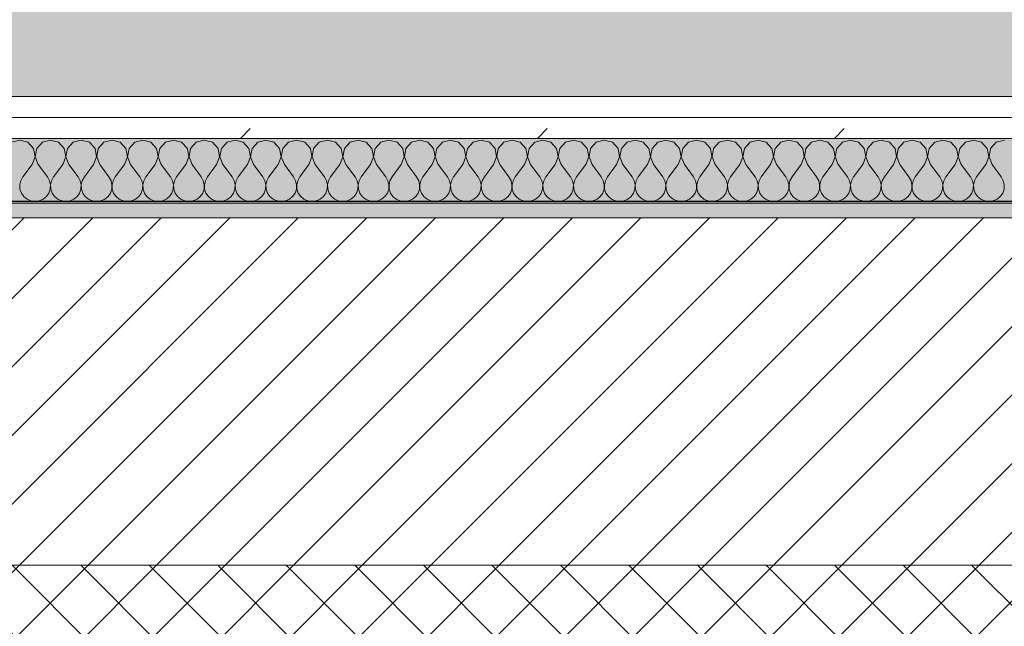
# Model space of a CAD drawing. Header units: millimetres. Extents: x -40968 to 13979, y -19284 to 4746.
# Tile 218 of 256: x -5152 to -4543, y -1457 to -1081. Entities that reach past the tile are written whole.
import ezdxf

# ---------------------------------------------------------------- set-up
doc = ezdxf.new("R2010")
doc.units = ezdxf.units.MM
doc.header["$MEASUREMENT"] = 0
doc.linetypes.add('Wipeout_Contour', pattern=[1000, 0, -1000])
for name, color, linetype in [('12_FAÇ_Façana', 7, 'Continuous'), ('Nuevo_08_E_Envans secs', 7, 'Continuous'), ('Nuevo_14_PAV_Soft Light Grey 0554', 7, 'Continuous')]:
    doc.layers.add(name, color=color, linetype=linetype)
for name, color, linetype, lineweight, true_color in [('12_FAÇ_Façana_Pluma_Nº__174', 7, 'Continuous', 13, 0xe4ad2c), ('12_FAÇ_Façana_Pluma_Nº__176', 7, 'Continuous', 15, 0x93a0c6), ('Nuevo_08_E_Envans secs_Pluma_Nº__102', 7, 'Continuous', 5, 0xcccccc), ('Nuevo_08_E_Envans secs_Pluma_Nº__177', 7, 'Continuous', 15, 0xf7e046), ('Nuevo_14_PAV_Soft Light Grey 0554_Pluma_Nº__245', 7, 'Continuous', 13, 0xe8e8e8)]:
    doc.layers.add(name, color=color, linetype=linetype, lineweight=lineweight, true_color=true_color)
for name, color, linetype, lineweight in [('12_FAÇ_Façana_Pluma_Nº__2', 8, 'Continuous', 5), ('12_FAÇ_Façana_Pluma_Nº__7', 7, 'Continuous', 5), ('Nuevo_08_E_Envans secs_Pluma_Nº__1', 7, 'Continuous', 5)]:
    doc.layers.add(name, color=color, linetype=linetype, lineweight=lineweight)
pattern_1 = [(45, (0, 0), (-183.848, 183.848), [195, -65]), (45, (7e-14, 183.85), (-183.848, 183.848), [195, -65])]

# ---------------------------------------------------------------- blocks, each defined once
blk = doc.blocks.new('Forjado_1_1', base_point=(-23046.79, -1194.06))
at = {"layer": 'Nuevo_14_PAV_Soft Light Grey 0554_Pluma_Nº__245', "linetype": 'Continuous', "lineweight": 0, "true_color": 0xe8e8e8}
h = blk.add_hatch(color=254, dxfattribs=at)
h.paths.add_polyline_path([(-23046.79, -1194.06), (-1631.11, -1193.63), (-1631.11, -6938.97), (-1556.11, -6938.97), (-1556.11, -7503.98), (-1616.26, -7503.98), (-1616.05, -11935.98), (-1564.89, -11935.98), (-1564.89, -12491.98), (-2024.11, -12491.98), (-2024.11, -12338.98), (-6997.39, -12338.98), (-6997.39, -12391.98), (-3637.68, -12391.98), (-3638.94, -13690.72), (-3644.87, -17130.96), (428.17, -17130.98), (428.89, -16788.98), (778.89, -16788.98), (778.35, -17142.97), (2622.91, -17145.82), (2623.01, -17079.79), (3389.91, -17080.98), (3389.61, -17276.98), (5489.84, -17280.21), (5489.84, -17141.49), (5763.89, -17141.49), (5763.89, -16738.98), (6378.89, -16738.98), (6378.89, -12488.98), (5778.89, -12488.98), (5779.74, -11938.87), (6782.11, -11938.85), (6782.11, -9207.42), (6082.11, -9207.42), (6016.11, -7504.98), (6016.11, -9073.42), (2073.42, -9073.42), (2073.42, -5267.32), (5998.89, -5267.32), (5998.89, -1708.98), (5884.89, -967.98), (7332.11, -967.98), (7332.11, 1999.55), (-28277.4, 1999.55), (-23028.39, 1969.01)])
h.paths.add_polyline_path([(492.89, -5267.32), (1951.42, -5267.32), (1951.42, -9073.42), (492.89, -9073.42)], flags=0)
at = {"layer": 'Nuevo_14_PAV_Soft Light Grey 0554_Pluma_Nº__245', "color": 254, "linetype": 'Continuous', "lineweight": 13, "true_color": 0xe8e8e8, "flags": 128}
blk.add_lwpolyline([(428.17, -17130.98), (-3644.87, -17130.96), (-3638.94, -13690.72), (-3637.68, -12391.98), (-6997.39, -12391.98), (-6997.39, -12338.98), (-2024.11, -12338.98), (-2024.11, -12491.98), (-1564.89, -12491.98), (-1564.89, -11935.98), (-1616.05, -11935.98), (-1616.26, -7503.98), (-1556.11, -7503.98), (-1556.11, -6938.97), (-1631.11, -6938.97), (-1631.11, -1193.63), (-23046.79, -1194.06)], dxfattribs=at)
blk = doc.blocks.new('Muro_7_1', base_point=(-5726, -1193.98))
at = {"layer": '12_FAÇ_Façana_Pluma_Nº__174', "linetype": 'Continuous', "lineweight": 13, "true_color": 0xe4ad2c}
h = blk.add_hatch(dxfattribs=at)
h.set_pattern_fill('SATE_Aislamiento_0001', color=42, style=0, pattern_type=2)
h.set_pattern_definition([(45, (0, 0), (-21.2132, 21.2132), []), (135, (0, 0), (21.2132, 21.2132), [])])
h.paths.add_polyline_path([(-5726, -1598.98), (-3383.43, -1598.98), (-3383.43, -1418.98), (-5726, -1418.98)])
at = {"layer": '12_FAÇ_Façana_Pluma_Nº__176', "linetype": 'Continuous', "lineweight": 0, "true_color": 0x495063}
blk.add_hatch(color=251, dxfattribs=at).paths.add_polyline_path([(-3383.43, -1193.98), (-5726, -1193.98), (-5726, -1203.98), (-3383.43, -1203.98)])
at = {"layer": '12_FAÇ_Façana_Pluma_Nº__2', "linetype": 'Continuous', "lineweight": 5}
h = blk.add_hatch(dxfattribs=at)
h.set_pattern_fill('Ceramic_0001', color=8, style=0, pattern_type=2)
h.set_pattern_definition([(45, (0, 0), (-21.2132, 21.2132), [])])
h.paths.add_polyline_path([(-5726, -1418.98), (-3383.43, -1418.98), (-3383.43, -1203.98), (-5726, -1203.98)])
at = {"layer": '12_FAÇ_Façana_Pluma_Nº__7', "color": 7, "linetype": 'Continuous', "lineweight": 5}
for p, q in [((-3383.43, -1203.98), (-5726, -1203.98)), ((-5726, -1418.98), (-3383.43, -1418.98))]:
    blk.add_line(p, q, dxfattribs=at)
at = {"layer": '12_FAÇ_Façana_Pluma_Nº__7', "color": 7, "linetype": 'Continuous', "lineweight": 5, "flags": 128}
blk.add_lwpolyline([(-3383.43, -1193.98), (-5726, -1193.98)], dxfattribs=at)
blk = doc.blocks.new('*X501')
at = {"layer": 'Nuevo_08_E_Envans secs_Pluma_Nº__102', "color": 254, "linetype": 'Continuous', "lineweight": 5, "true_color": 0xcccccc}
for p, q in [((-5152.38, -1155.93), (-5157.39, -1157.35)), ((-5147.37, -1157.35), (-5152.38, -1155.93)), ((-5143.86, -1161.19), (-5147.37, -1157.35)), ((-5138.34, -1157.35), (-5141.85, -1161.19)), ((-5133.33, -1155.93), (-5138.34, -1157.35)), ((-5128.33, -1157.35), (-5133.33, -1155.93)), ((-5124.81, -1161.19), (-5128.33, -1157.35)), ((-5119.29, -1157.35), (-5122.8, -1161.19)), ((-5114.29, -1155.93), (-5119.29, -1157.35)), ((-5109.28, -1157.35), (-5114.29, -1155.93)), ((-5105.77, -1161.19), (-5109.28, -1157.35)), ((-5100.25, -1157.35), (-5103.76, -1161.19)), ((-5095.24, -1155.93), (-5100.25, -1157.35)), ((-5090.23, -1157.35), (-5095.24, -1155.93)), ((-5086.72, -1161.19), (-5090.23, -1157.35)), ((-5081.2, -1157.35), (-5084.71, -1161.19)), ((-5076.19, -1155.93), (-5081.2, -1157.35)), ((-5071.18, -1157.35), (-5076.19, -1155.93)), ((-5067.67, -1161.19), (-5071.18, -1157.35)), ((-5062.15, -1157.35), (-5065.66, -1161.19)), ((-5057.14, -1155.93), (-5062.15, -1157.35)), ((-5052.14, -1157.35), (-5057.14, -1155.93)), ((-5048.62, -1161.19), (-5052.14, -1157.35)), ((-5043.1, -1157.35), (-5046.61, -1161.19)), ((-5038.1, -1155.93), (-5043.1, -1157.35)), ((-5033.09, -1157.35), (-5038.1, -1155.93)), ((-5029.58, -1161.19), (-5033.09, -1157.35)), ((-5024.05, -1157.35), (-5027.57, -1161.19)), ((-5019.05, -1155.93), (-5024.05, -1157.35)), ((-5014.04, -1157.35), (-5019.05, -1155.93)), ((-5010.53, -1161.19), (-5014.04, -1157.35)), ((-5005.01, -1157.35), (-5008.52, -1161.19)), ((-5000, -1155.93), (-5005.01, -1157.35)), ((-4994.99, -1157.35), (-5000, -1155.93)), ((-4991.48, -1161.19), (-4994.99, -1157.35)), ((-4985.96, -1157.35), (-4989.47, -1161.19)), ((-4980.95, -1155.93), (-4985.96, -1157.35)), ((-4975.95, -1157.35), (-4980.95, -1155.93)), ((-4972.43, -1161.19), (-4975.95, -1157.35)), ((-4966.91, -1157.35), (-4970.42, -1161.19)), ((-4961.9, -1155.93), (-4966.91, -1157.35)), ((-4956.9, -1157.35), (-4961.9, -1155.93)), ((-4953.39, -1161.19), (-4956.9, -1157.35)), ((-4947.86, -1157.35), (-4951.38, -1161.19)), ((-4942.86, -1155.93), (-4947.86, -1157.35)), ((-4937.85, -1157.35), (-4942.86, -1155.93)), ((-4934.34, -1161.19), (-4937.85, -1157.35)), ((-4928.82, -1157.35), (-4932.33, -1161.19)), ((-4923.81, -1155.93), (-4928.82, -1157.35)), ((-4918.8, -1157.35), (-4923.81, -1155.93)), ((-4915.29, -1161.19), (-4918.8, -1157.35)), ((-4909.77, -1157.35), (-4913.28, -1161.19)), ((-4904.76, -1155.93), (-4909.77, -1157.35)), ((-4899.75, -1157.35), (-4904.76, -1155.93)), ((-4896.24, -1161.19), (-4899.75, -1157.35)), ((-4890.72, -1157.35), (-4894.23, -1161.19)), ((-4885.71, -1155.93), (-4890.72, -1157.35)), ((-4880.71, -1157.35), (-4885.71, -1155.93)), ((-4877.2, -1161.19), (-4880.71, -1157.35)), ((-4871.67, -1157.35), (-4875.19, -1161.19)), ((-4866.67, -1155.93), (-4871.67, -1157.35)), ((-4861.66, -1157.35), (-4866.67, -1155.93)), ((-4858.15, -1161.19), (-4861.66, -1157.35)), ((-4852.63, -1157.35), (-4856.14, -1161.19)), ((-4847.62, -1155.93), (-4852.63, -1157.35)), ((-4842.61, -1157.35), (-4847.62, -1155.93)), ((-4839.1, -1161.19), (-4842.61, -1157.35)), ((-4833.58, -1157.35), (-4837.09, -1161.19)), ((-4828.57, -1155.93), (-4833.58, -1157.35)), ((-4823.56, -1157.35), (-4828.57, -1155.93)), ((-4820.05, -1161.19), (-4823.56, -1157.35)), ((-4814.53, -1157.35), (-4818.04, -1161.19)), ((-4809.52, -1155.93), (-4814.53, -1157.35)), ((-4804.52, -1157.35), (-4809.52, -1155.93)), ((-4801.01, -1161.19), (-4804.52, -1157.35)), ((-4795.48, -1157.35), (-4798.99, -1161.19)), ((-4790.48, -1155.93), (-4795.48, -1157.35)), ((-4785.47, -1157.35), (-4790.48, -1155.93)), ((-4781.96, -1161.19), (-4785.47, -1157.35)), ((-4776.44, -1157.35), (-4779.95, -1161.19)), ((-4771.43, -1155.93), (-4776.44, -1157.35)), ((-4766.42, -1157.35), (-4771.43, -1155.93)), ((-4762.91, -1161.19), (-4766.42, -1157.35)), ((-4757.39, -1157.35), (-4760.9, -1161.19)), ((-4752.38, -1155.93), (-4757.39, -1157.35)), ((-4747.37, -1157.35), (-4752.38, -1155.93)), ((-4743.86, -1161.19), (-4747.37, -1157.35)), ((-4738.34, -1157.35), (-4741.85, -1161.19)), ((-4733.33, -1155.93), (-4738.34, -1157.35)), ((-4728.33, -1157.35), (-4733.33, -1155.93)), ((-4724.81, -1161.19), (-4728.33, -1157.35)), ((-4719.29, -1157.35), (-4722.8, -1161.19)), ((-4714.29, -1155.93), (-4719.29, -1157.35)), ((-4709.28, -1157.35), (-4714.29, -1155.93)), ((-4705.77, -1161.19), (-4709.28, -1157.35)), ((-4700.25, -1157.35), (-4703.76, -1161.19)), ((-4695.24, -1155.93), (-4700.25, -1157.35)), ((-4690.23, -1157.35), (-4695.24, -1155.93)), ((-4686.72, -1161.19), (-4690.23, -1157.35)), ((-4681.2, -1157.35), (-4684.71, -1161.19)), ((-4676.19, -1155.93), (-4681.2, -1157.35)), ((-4671.18, -1157.35), (-4676.19, -1155.93)), ((-4667.67, -1161.19), (-4671.18, -1157.35)), ((-4662.15, -1157.35), (-4665.66, -1161.19)), ((-4657.14, -1155.93), (-4662.15, -1157.35)), ((-4652.14, -1157.35), (-4657.14, -1155.93)), ((-4648.62, -1161.19), (-4652.14, -1157.35)), ((-4643.1, -1157.35), (-4646.61, -1161.19)), ((-4638.1, -1155.93), (-4643.1, -1157.35)), ((-4633.09, -1157.35), (-4638.1, -1155.93)), ((-4629.58, -1161.19), (-4633.09, -1157.35)), ((-4624.05, -1157.35), (-4627.57, -1161.19)), ((-4619.05, -1155.93), (-4624.05, -1157.35)), ((-4614.04, -1157.35), (-4619.05, -1155.93)), ((-4610.53, -1161.19), (-4614.04, -1157.35)), ((-4605.01, -1157.35), (-4608.52, -1161.19)), ((-4600, -1155.93), (-4605.01, -1157.35)), ((-4594.99, -1157.35), (-4600, -1155.93)), ((-4591.48, -1161.19), (-4594.99, -1157.35)), ((-4585.96, -1157.35), (-4589.47, -1161.19)), ((-4580.95, -1155.93), (-4585.96, -1157.35)), ((-4575.95, -1157.35), (-4580.95, -1155.93)), ((-4572.43, -1161.19), (-4575.95, -1157.35)), ((-4566.91, -1157.35), (-4570.42, -1161.19)), ((-4561.9, -1155.93), (-4566.91, -1157.35)), ((-4556.9, -1157.35), (-4561.9, -1155.93)), ((-4553.39, -1161.19), (-4556.9, -1157.35)), ((-4547.86, -1157.35), (-4551.38, -1161.19)), ((-4542.86, -1155.93), (-4547.86, -1157.35)), ((-5142.9, -1166.31), (-5143.86, -1161.19)), ((-5141.85, -1161.19), (-5142.82, -1166.31)), ((-5123.85, -1166.31), (-5124.81, -1161.19)), ((-5122.8, -1161.19), (-5123.77, -1166.31)), ((-5104.8, -1166.31), (-5105.77, -1161.19)), ((-5103.76, -1161.19), (-5104.72, -1166.31)), ((-5085.75, -1166.31), (-5086.72, -1161.19)), ((-5084.71, -1161.19), (-5085.68, -1166.31)), ((-5066.71, -1166.31), (-5067.67, -1161.19)), ((-5065.66, -1161.19), (-5066.63, -1166.31)), ((-5047.66, -1166.31), (-5048.62, -1161.19)), ((-5046.61, -1161.19), (-5047.58, -1166.31)), ((-5028.61, -1166.31), (-5029.58, -1161.19)), ((-5027.57, -1161.19), (-5028.53, -1166.31)), ((-5009.56, -1166.31), (-5010.53, -1161.19)), ((-5008.52, -1161.19), (-5009.49, -1166.31)), ((-4990.51, -1166.31), (-4991.48, -1161.19)), ((-4989.47, -1161.19), (-4990.44, -1166.31)), ((-4971.47, -1166.31), (-4972.43, -1161.19)), ((-4970.42, -1161.19), (-4971.39, -1166.31)), ((-4952.42, -1166.31), (-4953.39, -1161.19)), ((-4951.38, -1161.19), (-4952.34, -1166.31)), ((-4933.37, -1166.31), (-4934.34, -1161.19)), ((-4932.33, -1161.19), (-4933.29, -1166.31)), ((-4914.32, -1166.31), (-4915.29, -1161.19)), ((-4913.28, -1161.19), (-4914.25, -1166.31)), ((-4895.28, -1166.31), (-4896.24, -1161.19)), ((-4894.23, -1161.19), (-4895.2, -1166.31)), ((-4876.23, -1166.31), (-4877.2, -1161.19)), ((-4875.19, -1161.19), (-4876.15, -1166.31)), ((-4857.18, -1166.31), (-4858.15, -1161.19)), ((-4856.14, -1161.19), (-4857.1, -1166.31)), ((-4838.13, -1166.31), (-4839.1, -1161.19)), ((-4837.09, -1161.19), (-4838.06, -1166.31)), ((-4819.09, -1166.31), (-4820.05, -1161.19)), ((-4818.04, -1161.19), (-4819.01, -1166.31)), ((-4800.04, -1166.31), (-4801.01, -1161.19)), ((-4798.99, -1161.19), (-4799.96, -1166.31)), ((-4780.99, -1166.31), (-4781.96, -1161.19)), ((-4779.95, -1161.19), (-4780.91, -1166.31)), ((-4761.94, -1166.31), (-4762.91, -1161.19)), ((-4760.9, -1161.19), (-4761.87, -1166.31)), ((-4742.9, -1166.31), (-4743.86, -1161.19)), ((-4741.85, -1161.19), (-4742.82, -1166.31)), ((-4723.85, -1166.31), (-4724.81, -1161.19)), ((-4722.8, -1161.19), (-4723.77, -1166.31)), ((-4704.8, -1166.31), (-4705.77, -1161.19)), ((-4703.76, -1161.19), (-4704.72, -1166.31)), ((-4685.75, -1166.31), (-4686.72, -1161.19)), ((-4684.71, -1161.19), (-4685.68, -1166.31)), ((-4666.71, -1166.31), (-4667.67, -1161.19)), ((-4665.66, -1161.19), (-4666.63, -1166.31)), ((-4647.66, -1166.31), (-4648.62, -1161.19)), ((-4646.61, -1161.19), (-4647.58, -1166.31)), ((-4628.61, -1166.31), (-4629.58, -1161.19)), ((-4627.57, -1161.19), (-4628.53, -1166.31)), ((-4609.56, -1166.31), (-4610.53, -1161.19)), ((-4608.52, -1161.19), (-4609.49, -1166.31)), ((-4590.51, -1166.31), (-4591.48, -1161.19)), ((-4589.47, -1161.19), (-4590.44, -1166.31)), ((-4571.47, -1166.31), (-4572.43, -1161.19)), ((-4570.42, -1161.19), (-4571.39, -1166.31)), ((-4552.42, -1166.31), (-4553.39, -1161.19)), ((-4551.38, -1161.19), (-4552.34, -1166.31)), ((-5144.76, -1171.17), (-5142.9, -1166.31)), ((-5142.82, -1166.31), (-5140.95, -1171.17)), ((-5125.71, -1171.17), (-5123.85, -1166.31)), ((-5123.77, -1166.31), (-5121.9, -1171.17)), ((-5106.67, -1171.17), (-5104.8, -1166.31)), ((-5104.72, -1166.31), (-5102.86, -1171.17)), ((-5087.62, -1171.17), (-5085.75, -1166.31)), ((-5085.68, -1166.31), (-5083.81, -1171.17)), ((-5068.57, -1171.17), (-5066.71, -1166.31)), ((-5066.63, -1166.31), (-5064.76, -1171.17)), ((-5049.52, -1171.17), (-5047.66, -1166.31)), ((-5047.58, -1166.31), (-5045.71, -1171.17)), ((-5030.48, -1171.17), (-5028.61, -1166.31)), ((-5028.53, -1166.31), (-5026.67, -1171.17)), ((-5011.43, -1171.17), (-5009.56, -1166.31)), ((-5009.49, -1166.31), (-5007.62, -1171.17)), ((-4992.38, -1171.17), (-4990.51, -1166.31)), ((-4990.44, -1166.31), (-4988.57, -1171.17)), ((-4973.33, -1171.17), (-4971.47, -1166.31)), ((-4971.39, -1166.31), (-4969.52, -1171.17)), ((-4954.29, -1171.17), (-4952.42, -1166.31)), ((-4952.34, -1166.31), (-4950.48, -1171.17)), ((-4935.24, -1171.17), (-4933.37, -1166.31)), ((-4933.29, -1166.31), (-4931.43, -1171.17)), ((-4916.19, -1171.17), (-4914.32, -1166.31)), ((-4914.25, -1166.31), (-4912.38, -1171.17)), ((-4897.14, -1171.17), (-4895.28, -1166.31)), ((-4895.2, -1166.31), (-4893.33, -1171.17)), ((-4878.1, -1171.17), (-4876.23, -1166.31)), ((-4876.15, -1166.31), (-4874.29, -1171.17)), ((-4859.05, -1171.17), (-4857.18, -1166.31)), ((-4857.1, -1166.31), (-4855.24, -1171.17)), ((-4840, -1171.17), (-4838.13, -1166.31)), ((-4838.06, -1166.31), (-4836.19, -1171.17)), ((-4820.95, -1171.17), (-4819.09, -1166.31)), ((-4819.01, -1166.31), (-4817.14, -1171.17)), ((-4801.9, -1171.17), (-4800.04, -1166.31)), ((-4799.96, -1166.31), (-4798.1, -1171.17)), ((-4782.86, -1171.17), (-4780.99, -1166.31)), ((-4780.91, -1166.31), (-4779.05, -1171.17)), ((-4763.81, -1171.17), (-4761.94, -1166.31)), ((-4761.87, -1166.31), (-4760, -1171.17)), ((-4744.76, -1171.17), (-4742.9, -1166.31)), ((-4742.82, -1166.31), (-4740.95, -1171.17)), ((-4725.71, -1171.17), (-4723.85, -1166.31)), ((-4723.77, -1166.31), (-4721.9, -1171.17)), ((-4706.67, -1171.17), (-4704.8, -1166.31)), ((-4704.72, -1166.31), (-4702.86, -1171.17)), ((-4687.62, -1171.17), (-4685.75, -1166.31)), ((-4685.68, -1166.31), (-4683.81, -1171.17)), ((-4668.57, -1171.17), (-4666.71, -1166.31)), ((-4666.63, -1166.31), (-4664.76, -1171.17)), ((-4649.52, -1171.17), (-4647.66, -1166.31)), ((-4647.58, -1166.31), (-4645.71, -1171.17)), ((-4630.48, -1171.17), (-4628.61, -1166.31)), ((-4628.53, -1166.31), (-4626.67, -1171.17)), ((-4611.43, -1171.17), (-4609.56, -1166.31)), ((-4609.49, -1166.31), (-4607.62, -1171.17)), ((-4592.38, -1171.17), (-4590.51, -1166.31)), ((-4590.44, -1166.31), (-4588.57, -1171.17)), ((-4573.33, -1171.17), (-4571.47, -1166.31)), ((-4571.39, -1166.31), (-4569.52, -1171.17)), ((-4554.29, -1171.17), (-4552.42, -1166.31)), ((-4552.34, -1166.31), (-4550.48, -1171.17)), ((-5144.76, -1171.17), (-5150.48, -1178.79)), ((-5140.95, -1171.17), (-5135.24, -1178.79)), ((-5125.71, -1171.17), (-5131.43, -1178.79)), ((-5121.9, -1171.17), (-5116.19, -1178.79)), ((-5106.67, -1171.17), (-5112.38, -1178.79)), ((-5102.86, -1171.17), (-5097.14, -1178.79)), ((-5087.62, -1171.17), (-5093.33, -1178.79)), ((-5083.81, -1171.17), (-5078.1, -1178.79)), ((-5068.57, -1171.17), (-5074.29, -1178.79)), ((-5064.76, -1171.17), (-5059.05, -1178.79)), ((-5049.52, -1171.17), (-5055.24, -1178.79)), ((-5045.71, -1171.17), (-5040, -1178.79)), ((-5030.48, -1171.17), (-5036.19, -1178.79)), ((-5026.67, -1171.17), (-5020.95, -1178.79)), ((-5011.43, -1171.17), (-5017.14, -1178.79)), ((-5007.62, -1171.17), (-5001.9, -1178.79)), ((-4992.38, -1171.17), (-4998.1, -1178.79)), ((-4988.57, -1171.17), (-4982.86, -1178.79)), ((-4973.33, -1171.17), (-4979.05, -1178.79)), ((-4969.52, -1171.17), (-4963.81, -1178.79)), ((-4954.29, -1171.17), (-4960, -1178.79)), ((-4950.48, -1171.17), (-4944.76, -1178.79)), ((-4935.24, -1171.17), (-4940.95, -1178.79)), ((-4931.43, -1171.17), (-4925.71, -1178.79)), ((-4916.19, -1171.17), (-4921.9, -1178.79)), ((-4912.38, -1171.17), (-4906.67, -1178.79)), ((-4897.14, -1171.17), (-4902.86, -1178.79)), ((-4893.33, -1171.17), (-4887.62, -1178.79)), ((-4878.1, -1171.17), (-4883.81, -1178.79)), ((-4874.29, -1171.17), (-4868.57, -1178.79)), ((-4859.05, -1171.17), (-4864.76, -1178.79)), ((-4855.24, -1171.17), (-4849.52, -1178.79)), ((-4840, -1171.17), (-4845.71, -1178.79)), ((-4836.19, -1171.17), (-4830.48, -1178.79)), ((-4820.95, -1171.17), (-4826.67, -1178.79)), ((-4817.14, -1171.17), (-4811.43, -1178.79)), ((-4801.9, -1171.17), (-4807.62, -1178.79)), ((-4798.1, -1171.17), (-4792.38, -1178.79)), ((-4782.86, -1171.17), (-4788.57, -1178.79)), ((-4779.05, -1171.17), (-4773.33, -1178.79)), ((-4763.81, -1171.17), (-4769.52, -1178.79)), ((-4760, -1171.17), (-4754.29, -1178.79)), ((-4744.76, -1171.17), (-4750.48, -1178.79)), ((-4740.95, -1171.17), (-4735.24, -1178.79)), ((-4725.71, -1171.17), (-4731.43, -1178.79)), ((-4721.9, -1171.17), (-4716.19, -1178.79)), ((-4706.67, -1171.17), (-4712.38, -1178.79)), ((-4702.86, -1171.17), (-4697.14, -1178.79)), ((-4687.62, -1171.17), (-4693.33, -1178.79)), ((-4683.81, -1171.17), (-4678.1, -1178.79)), ((-4668.57, -1171.17), (-4674.29, -1178.79)), ((-4664.76, -1171.17), (-4659.05, -1178.79)), ((-4649.52, -1171.17), (-4655.24, -1178.79)), ((-4645.71, -1171.17), (-4640, -1178.79)), ((-4630.48, -1171.17), (-4636.19, -1178.79)), ((-4626.67, -1171.17), (-4620.95, -1178.79)), ((-4611.43, -1171.17), (-4617.14, -1178.79)), ((-4607.62, -1171.17), (-4601.9, -1178.79)), ((-4592.38, -1171.17), (-4598.1, -1178.79)), ((-4588.57, -1171.17), (-4582.86, -1178.79)), ((-4573.33, -1171.17), (-4579.05, -1178.79)), ((-4569.52, -1171.17), (-4563.81, -1178.79)), ((-4554.29, -1171.17), (-4560, -1178.79)), ((-4550.48, -1171.17), (-4544.76, -1178.79)), ((-5151.75, -1181.08), (-5152.34, -1183.64)), ((-5150.48, -1178.79), (-5151.75, -1181.08)), ((-5133.97, -1181.08), (-5135.24, -1178.79)), ((-5133.37, -1183.64), (-5133.97, -1181.08)), ((-5132.7, -1181.08), (-5133.29, -1183.64)), ((-5131.43, -1178.79), (-5132.7, -1181.08)), ((-5114.92, -1181.08), (-5116.19, -1178.79)), ((-5114.32, -1183.64), (-5114.92, -1181.08)), ((-5113.65, -1181.08), (-5114.25, -1183.64)), ((-5112.38, -1178.79), (-5113.65, -1181.08)), ((-5095.87, -1181.08), (-5097.14, -1178.79)), ((-5095.28, -1183.64), (-5095.87, -1181.08)), ((-5094.6, -1181.08), (-5095.2, -1183.64)), ((-5093.33, -1178.79), (-5094.6, -1181.08)), ((-5076.82, -1181.08), (-5078.1, -1178.79)), ((-5076.23, -1183.64), (-5076.82, -1181.08)), ((-5075.56, -1181.08), (-5076.15, -1183.64)), ((-5074.29, -1178.79), (-5075.56, -1181.08)), ((-5057.78, -1181.08), (-5059.05, -1178.79)), ((-5057.18, -1183.64), (-5057.78, -1181.08)), ((-5056.51, -1181.08), (-5057.1, -1183.64)), ((-5055.24, -1178.79), (-5056.51, -1181.08)), ((-5038.73, -1181.08), (-5040, -1178.79)), ((-5038.13, -1183.64), (-5038.73, -1181.08)), ((-5037.46, -1181.08), (-5038.06, -1183.64)), ((-5036.19, -1178.79), (-5037.46, -1181.08)), ((-5019.68, -1181.08), (-5020.95, -1178.79)), ((-5019.09, -1183.64), (-5019.68, -1181.08)), ((-5018.41, -1181.08), (-5019.01, -1183.64)), ((-5017.14, -1178.79), (-5018.41, -1181.08)), ((-5000.63, -1181.08), (-5001.9, -1178.79)), ((-5000.04, -1183.64), (-5000.63, -1181.08)), ((-4999.37, -1181.08), (-4999.96, -1183.64)), ((-4998.1, -1178.79), (-4999.37, -1181.08)), ((-4981.59, -1181.08), (-4982.86, -1178.79)), ((-4980.99, -1183.64), (-4981.59, -1181.08)), ((-4980.32, -1181.08), (-4980.91, -1183.64)), ((-4979.05, -1178.79), (-4980.32, -1181.08)), ((-4962.54, -1181.08), (-4963.81, -1178.79)), ((-4961.94, -1183.64), (-4962.54, -1181.08)), ((-4961.27, -1181.08), (-4961.87, -1183.64)), ((-4960, -1178.79), (-4961.27, -1181.08)), ((-4943.49, -1181.08), (-4944.76, -1178.79)), ((-4942.9, -1183.64), (-4943.49, -1181.08)), ((-4942.22, -1181.08), (-4942.82, -1183.64)), ((-4940.95, -1178.79), (-4942.22, -1181.08)), ((-4924.44, -1181.08), (-4925.71, -1178.79)), ((-4923.85, -1183.64), (-4924.44, -1181.08)), ((-4923.18, -1181.08), (-4923.77, -1183.64)), ((-4921.9, -1178.79), (-4923.18, -1181.08)), ((-4905.4, -1181.08), (-4906.67, -1178.79)), ((-4904.8, -1183.64), (-4905.4, -1181.08)), ((-4904.13, -1181.08), (-4904.72, -1183.64)), ((-4902.86, -1178.79), (-4904.13, -1181.08)), ((-4886.35, -1181.08), (-4887.62, -1178.79)), ((-4885.75, -1183.64), (-4886.35, -1181.08)), ((-4885.08, -1181.08), (-4885.68, -1183.64)), ((-4883.81, -1178.79), (-4885.08, -1181.08)), ((-4867.3, -1181.08), (-4868.57, -1178.79)), ((-4866.71, -1183.64), (-4867.3, -1181.08)), ((-4866.03, -1181.08), (-4866.63, -1183.64)), ((-4864.76, -1178.79), (-4866.03, -1181.08)), ((-4848.25, -1181.08), (-4849.52, -1178.79)), ((-4847.66, -1183.64), (-4848.25, -1181.08)), ((-4846.99, -1181.08), (-4847.58, -1183.64)), ((-4845.71, -1178.79), (-4846.99, -1181.08)), ((-4829.2, -1181.08), (-4830.48, -1178.79)), ((-4828.61, -1183.64), (-4829.2, -1181.08)), ((-4827.94, -1181.08), (-4828.53, -1183.64)), ((-4826.67, -1178.79), (-4827.94, -1181.08)), ((-4810.16, -1181.08), (-4811.43, -1178.79)), ((-4809.56, -1183.64), (-4810.16, -1181.08)), ((-4808.89, -1181.08), (-4809.49, -1183.64)), ((-4807.62, -1178.79), (-4808.89, -1181.08)), ((-4791.11, -1181.08), (-4792.38, -1178.79)), ((-4790.51, -1183.64), (-4791.11, -1181.08)), ((-4789.84, -1181.08), (-4790.44, -1183.64)), ((-4788.57, -1178.79), (-4789.84, -1181.08)), ((-4772.06, -1181.08), (-4773.33, -1178.79)), ((-4771.47, -1183.64), (-4772.06, -1181.08)), ((-4770.8, -1181.08), (-4771.39, -1183.64)), ((-4769.52, -1178.79), (-4770.8, -1181.08)), ((-4753.01, -1181.08), (-4754.29, -1178.79)), ((-4752.42, -1183.64), (-4753.01, -1181.08)), ((-4751.75, -1181.08), (-4752.34, -1183.64)), ((-4750.48, -1178.79), (-4751.75, -1181.08)), ((-4733.97, -1181.08), (-4735.24, -1178.79)), ((-4733.37, -1183.64), (-4733.97, -1181.08)), ((-4732.7, -1181.08), (-4733.29, -1183.64)), ((-4731.43, -1178.79), (-4732.7, -1181.08)), ((-4714.92, -1181.08), (-4716.19, -1178.79)), ((-4714.32, -1183.64), (-4714.92, -1181.08)), ((-4713.65, -1181.08), (-4714.25, -1183.64)), ((-4712.38, -1178.79), (-4713.65, -1181.08)), ((-4695.87, -1181.08), (-4697.14, -1178.79)), ((-4695.28, -1183.64), (-4695.87, -1181.08)), ((-4694.6, -1181.08), (-4695.2, -1183.64)), ((-4693.33, -1178.79), (-4694.6, -1181.08)), ((-4676.82, -1181.08), (-4678.1, -1178.79)), ((-4676.23, -1183.64), (-4676.82, -1181.08)), ((-4675.56, -1181.08), (-4676.15, -1183.64)), ((-4674.29, -1178.79), (-4675.56, -1181.08)), ((-4657.78, -1181.08), (-4659.05, -1178.79)), ((-4657.18, -1183.64), (-4657.78, -1181.08)), ((-4656.51, -1181.08), (-4657.1, -1183.64)), ((-4655.24, -1178.79), (-4656.51, -1181.08)), ((-4638.73, -1181.08), (-4640, -1178.79)), ((-4638.13, -1183.64), (-4638.73, -1181.08)), ((-4637.46, -1181.08), (-4638.06, -1183.64)), ((-4636.19, -1178.79), (-4637.46, -1181.08)), ((-4619.68, -1181.08), (-4620.95, -1178.79)), ((-4619.09, -1183.64), (-4619.68, -1181.08)), ((-4618.41, -1181.08), (-4619.01, -1183.64)), ((-4617.14, -1178.79), (-4618.41, -1181.08)), ((-4600.63, -1181.08), (-4601.9, -1178.79)), ((-4600.04, -1183.64), (-4600.63, -1181.08)), ((-4599.37, -1181.08), (-4599.96, -1183.64)), ((-4598.1, -1178.79), (-4599.37, -1181.08)), ((-4581.59, -1181.08), (-4582.86, -1178.79)), ((-4580.99, -1183.64), (-4581.59, -1181.08)), ((-4580.32, -1181.08), (-4580.91, -1183.64)), ((-4579.05, -1178.79), (-4580.32, -1181.08)), ((-4562.54, -1181.08), (-4563.81, -1178.79)), ((-4561.94, -1183.64), (-4562.54, -1181.08)), ((-4561.27, -1181.08), (-4561.87, -1183.64)), ((-4560, -1178.79), (-4561.27, -1181.08)), ((-4543.49, -1181.08), (-4544.76, -1178.79)), ((-4542.9, -1183.64), (-4543.49, -1181.08)), ((-5152.34, -1183.64), (-5152.22, -1186.27)), ((-5152.22, -1186.27), (-5151.38, -1188.76)), ((-5134.34, -1188.76), (-5133.5, -1186.27)), ((-5133.5, -1186.27), (-5133.37, -1183.64)), ((-5133.29, -1183.64), (-5133.17, -1186.27)), ((-5133.17, -1186.27), (-5132.33, -1188.76)), ((-5115.29, -1188.76), (-5114.45, -1186.27)), ((-5114.45, -1186.27), (-5114.32, -1183.64)), ((-5114.25, -1183.64), (-5114.12, -1186.27)), ((-5114.12, -1186.27), (-5113.28, -1188.76)), ((-5096.24, -1188.76), (-5095.4, -1186.27)), ((-5095.4, -1186.27), (-5095.28, -1183.64)), ((-5095.2, -1183.64), (-5095.07, -1186.27)), ((-5095.07, -1186.27), (-5094.23, -1188.76)), ((-5077.2, -1188.76), (-5076.36, -1186.27)), ((-5076.36, -1186.27), (-5076.23, -1183.64)), ((-5076.15, -1183.64), (-5076.02, -1186.27)), ((-5076.02, -1186.27), (-5075.19, -1188.76)), ((-5058.15, -1188.76), (-5057.31, -1186.27)), ((-5057.31, -1186.27), (-5057.18, -1183.64)), ((-5057.1, -1183.64), (-5056.98, -1186.27)), ((-5056.98, -1186.27), (-5056.14, -1188.76)), ((-5039.1, -1188.76), (-5038.26, -1186.27)), ((-5038.26, -1186.27), (-5038.13, -1183.64)), ((-5038.06, -1183.64), (-5037.93, -1186.27)), ((-5037.93, -1186.27), (-5037.09, -1188.76)), ((-5020.05, -1188.76), (-5019.21, -1186.27)), ((-5019.21, -1186.27), (-5019.09, -1183.64)), ((-5019.01, -1183.64), (-5018.88, -1186.27)), ((-5018.88, -1186.27), (-5018.04, -1188.76)), ((-5001.01, -1188.76), (-5000.17, -1186.27)), ((-5000.17, -1186.27), (-5000.04, -1183.64)), ((-4999.96, -1183.64), (-4999.83, -1186.27)), ((-4999.83, -1186.27), (-4998.99, -1188.76)), ((-4981.96, -1188.76), (-4981.12, -1186.27)), ((-4981.12, -1186.27), (-4980.99, -1183.64)), ((-4980.91, -1183.64), (-4980.79, -1186.27)), ((-4980.79, -1186.27), (-4979.95, -1188.76)), ((-4962.91, -1188.76), (-4962.07, -1186.27)), ((-4962.07, -1186.27), (-4961.94, -1183.64)), ((-4961.87, -1183.64), (-4961.74, -1186.27)), ((-4961.74, -1186.27), (-4960.9, -1188.76)), ((-4943.86, -1188.76), (-4943.02, -1186.27)), ((-4943.02, -1186.27), (-4942.9, -1183.64)), ((-4942.82, -1183.64), (-4942.69, -1186.27)), ((-4942.69, -1186.27), (-4941.85, -1188.76)), ((-4924.81, -1188.76), (-4923.98, -1186.27)), ((-4923.98, -1186.27), (-4923.85, -1183.64)), ((-4923.77, -1183.64), (-4923.64, -1186.27)), ((-4923.64, -1186.27), (-4922.8, -1188.76)), ((-4905.77, -1188.76), (-4904.93, -1186.27)), ((-4904.93, -1186.27), (-4904.8, -1183.64)), ((-4904.72, -1183.64), (-4904.6, -1186.27)), ((-4904.6, -1186.27), (-4903.76, -1188.76)), ((-4886.72, -1188.76), (-4885.88, -1186.27)), ((-4885.88, -1186.27), (-4885.75, -1183.64)), ((-4885.68, -1183.64), (-4885.55, -1186.27)), ((-4885.55, -1186.27), (-4884.71, -1188.76)), ((-4867.67, -1188.76), (-4866.83, -1186.27)), ((-4866.83, -1186.27), (-4866.71, -1183.64)), ((-4866.63, -1183.64), (-4866.5, -1186.27)), ((-4866.5, -1186.27), (-4865.66, -1188.76)), ((-4848.62, -1188.76), (-4847.78, -1186.27)), ((-4847.78, -1186.27), (-4847.66, -1183.64)), ((-4847.58, -1183.64), (-4847.45, -1186.27)), ((-4847.45, -1186.27), (-4846.61, -1188.76)), ((-4829.58, -1188.76), (-4828.74, -1186.27)), ((-4828.74, -1186.27), (-4828.61, -1183.64)), ((-4828.53, -1183.64), (-4828.41, -1186.27)), ((-4828.41, -1186.27), (-4827.57, -1188.76)), ((-4810.53, -1188.76), (-4809.69, -1186.27)), ((-4809.69, -1186.27), (-4809.56, -1183.64)), ((-4809.49, -1183.64), (-4809.36, -1186.27)), ((-4809.36, -1186.27), (-4808.52, -1188.76)), ((-4791.48, -1188.76), (-4790.64, -1186.27)), ((-4790.64, -1186.27), (-4790.51, -1183.64)), ((-4790.44, -1183.64), (-4790.31, -1186.27)), ((-4790.31, -1186.27), (-4789.47, -1188.76)), ((-4772.43, -1188.76), (-4771.59, -1186.27)), ((-4771.59, -1186.27), (-4771.47, -1183.64)), ((-4771.39, -1183.64), (-4771.26, -1186.27)), ((-4771.26, -1186.27), (-4770.42, -1188.76)), ((-4753.39, -1188.76), (-4752.55, -1186.27)), ((-4752.55, -1186.27), (-4752.42, -1183.64)), ((-4752.34, -1183.64), (-4752.22, -1186.27)), ((-4752.22, -1186.27), (-4751.38, -1188.76)), ((-4734.34, -1188.76), (-4733.5, -1186.27)), ((-4733.5, -1186.27), (-4733.37, -1183.64)), ((-4733.29, -1183.64), (-4733.17, -1186.27)), ((-4733.17, -1186.27), (-4732.33, -1188.76)), ((-4715.29, -1188.76), (-4714.45, -1186.27)), ((-4714.45, -1186.27), (-4714.32, -1183.64)), ((-4714.25, -1183.64), (-4714.12, -1186.27)), ((-4714.12, -1186.27), (-4713.28, -1188.76)), ((-4696.24, -1188.76), (-4695.4, -1186.27)), ((-4695.4, -1186.27), (-4695.28, -1183.64)), ((-4695.2, -1183.64), (-4695.07, -1186.27)), ((-4695.07, -1186.27), (-4694.23, -1188.76)), ((-4677.2, -1188.76), (-4676.36, -1186.27)), ((-4676.36, -1186.27), (-4676.23, -1183.64)), ((-4676.15, -1183.64), (-4676.02, -1186.27)), ((-4676.02, -1186.27), (-4675.19, -1188.76)), ((-4658.15, -1188.76), (-4657.31, -1186.27)), ((-4657.31, -1186.27), (-4657.18, -1183.64)), ((-4657.1, -1183.64), (-4656.98, -1186.27)), ((-4656.98, -1186.27), (-4656.14, -1188.76)), ((-4639.1, -1188.76), (-4638.26, -1186.27)), ((-4638.26, -1186.27), (-4638.13, -1183.64)), ((-4638.06, -1183.64), (-4637.93, -1186.27)), ((-4637.93, -1186.27), (-4637.09, -1188.76)), ((-4620.05, -1188.76), (-4619.21, -1186.27)), ((-4619.21, -1186.27), (-4619.09, -1183.64)), ((-4619.01, -1183.64), (-4618.88, -1186.27)), ((-4618.88, -1186.27), (-4618.04, -1188.76)), ((-4601.01, -1188.76), (-4600.17, -1186.27)), ((-4600.17, -1186.27), (-4600.04, -1183.64)), ((-4599.96, -1183.64), (-4599.83, -1186.27)), ((-4599.83, -1186.27), (-4598.99, -1188.76)), ((-4581.96, -1188.76), (-4581.12, -1186.27)), ((-4581.12, -1186.27), (-4580.99, -1183.64)), ((-4580.91, -1183.64), (-4580.79, -1186.27)), ((-4580.79, -1186.27), (-4579.95, -1188.76)), ((-4562.91, -1188.76), (-4562.07, -1186.27)), ((-4562.07, -1186.27), (-4561.94, -1183.64)), ((-4561.87, -1183.64), (-4561.74, -1186.27)), ((-4561.74, -1186.27), (-4560.9, -1188.76)), ((-4543.86, -1188.76), (-4543.02, -1186.27)), ((-4543.02, -1186.27), (-4542.9, -1183.64)), ((-5151.38, -1188.76), (-5149.89, -1190.92)), ((-5149.89, -1190.92), (-5147.86, -1192.6)), ((-5147.86, -1192.6), (-5145.46, -1193.66)), ((-5145.46, -1193.66), (-5142.86, -1194.02)), ((-5142.86, -1194.02), (-5140.25, -1193.66)), ((-5140.25, -1193.66), (-5137.85, -1192.6)), ((-5137.85, -1192.6), (-5135.83, -1190.92)), ((-5135.83, -1190.92), (-5134.34, -1188.76)), ((-5132.33, -1188.76), (-5130.84, -1190.92)), ((-5130.84, -1190.92), (-5128.82, -1192.6)), ((-5128.82, -1192.6), (-5126.41, -1193.66)), ((-5126.41, -1193.66), (-5123.81, -1194.02)), ((-5123.81, -1194.02), (-5121.21, -1193.66)), ((-5121.21, -1193.66), (-5118.8, -1192.6)), ((-5118.8, -1192.6), (-5116.78, -1190.92)), ((-5116.78, -1190.92), (-5115.29, -1188.76)), ((-5113.28, -1188.76), (-5111.79, -1190.92)), ((-5111.79, -1190.92), (-5109.77, -1192.6)), ((-5109.77, -1192.6), (-5107.36, -1193.66)), ((-5107.36, -1193.66), (-5104.76, -1194.02)), ((-5104.76, -1194.02), (-5102.16, -1193.66)), ((-5102.16, -1193.66), (-5099.75, -1192.6)), ((-5099.75, -1192.6), (-5097.73, -1190.92)), ((-5097.73, -1190.92), (-5096.24, -1188.76)), ((-5094.23, -1188.76), (-5092.74, -1190.92)), ((-5092.74, -1190.92), (-5090.72, -1192.6)), ((-5090.72, -1192.6), (-5088.32, -1193.66)), ((-5088.32, -1193.66), (-5085.71, -1194.02)), ((-5085.71, -1194.02), (-5083.11, -1193.66)), ((-5083.11, -1193.66), (-5080.71, -1192.6)), ((-5080.71, -1192.6), (-5078.68, -1190.92)), ((-5078.68, -1190.92), (-5077.2, -1188.76)), ((-5075.19, -1188.76), (-5073.7, -1190.92)), ((-5073.7, -1190.92), (-5071.67, -1192.6)), ((-5071.67, -1192.6), (-5069.27, -1193.66)), ((-5069.27, -1193.66), (-5066.67, -1194.02)), ((-5066.67, -1194.02), (-5064.06, -1193.66)), ((-5064.06, -1193.66), (-5061.66, -1192.6)), ((-5061.66, -1192.6), (-5059.64, -1190.92)), ((-5059.64, -1190.92), (-5058.15, -1188.76)), ((-5056.14, -1188.76), (-5054.65, -1190.92)), ((-5054.65, -1190.92), (-5052.63, -1192.6)), ((-5052.63, -1192.6), (-5050.22, -1193.66)), ((-5050.22, -1193.66), (-5047.62, -1194.02)), ((-5047.62, -1194.02), (-5045.02, -1193.66)), ((-5045.02, -1193.66), (-5042.61, -1192.6)), ((-5042.61, -1192.6), (-5040.59, -1190.92)), ((-5040.59, -1190.92), (-5039.1, -1188.76)), ((-5037.09, -1188.76), (-5035.6, -1190.92)), ((-5035.6, -1190.92), (-5033.58, -1192.6)), ((-5033.58, -1192.6), (-5031.17, -1193.66)), ((-5031.17, -1193.66), (-5028.57, -1194.02)), ((-5028.57, -1194.02), (-5025.97, -1193.66)), ((-5025.97, -1193.66), (-5023.56, -1192.6)), ((-5023.56, -1192.6), (-5021.54, -1190.92)), ((-5021.54, -1190.92), (-5020.05, -1188.76)), ((-5018.04, -1188.76), (-5016.55, -1190.92)), ((-5016.55, -1190.92), (-5014.53, -1192.6)), ((-5014.53, -1192.6), (-5012.13, -1193.66)), ((-5012.13, -1193.66), (-5009.52, -1194.02)), ((-5009.52, -1194.02), (-5006.92, -1193.66)), ((-5006.92, -1193.66), (-5004.52, -1192.6)), ((-5004.52, -1192.6), (-5002.49, -1190.92)), ((-5002.49, -1190.92), (-5001.01, -1188.76)), ((-4998.99, -1188.76), (-4997.51, -1190.92)), ((-4997.51, -1190.92), (-4995.48, -1192.6)), ((-4995.48, -1192.6), (-4993.08, -1193.66)), ((-4993.08, -1193.66), (-4990.48, -1194.02)), ((-4990.48, -1194.02), (-4987.87, -1193.66)), ((-4987.87, -1193.66), (-4985.47, -1192.6)), ((-4985.47, -1192.6), (-4983.45, -1190.92)), ((-4983.45, -1190.92), (-4981.96, -1188.76)), ((-4979.95, -1188.76), (-4978.46, -1190.92)), ((-4978.46, -1190.92), (-4976.44, -1192.6)), ((-4976.44, -1192.6), (-4974.03, -1193.66)), ((-4974.03, -1193.66), (-4971.43, -1194.02)), ((-4971.43, -1194.02), (-4968.83, -1193.66)), ((-4968.83, -1193.66), (-4966.42, -1192.6)), ((-4966.42, -1192.6), (-4964.4, -1190.92)), ((-4964.4, -1190.92), (-4962.91, -1188.76)), ((-4960.9, -1188.76), (-4959.41, -1190.92)), ((-4959.41, -1190.92), (-4957.39, -1192.6)), ((-4957.39, -1192.6), (-4954.98, -1193.66)), ((-4954.98, -1193.66), (-4952.38, -1194.02)), ((-4952.38, -1194.02), (-4949.78, -1193.66)), ((-4949.78, -1193.66), (-4947.37, -1192.6)), ((-4947.37, -1192.6), (-4945.35, -1190.92)), ((-4945.35, -1190.92), (-4943.86, -1188.76)), ((-4941.85, -1188.76), (-4940.36, -1190.92)), ((-4940.36, -1190.92), (-4938.34, -1192.6)), ((-4938.34, -1192.6), (-4935.94, -1193.66)), ((-4935.94, -1193.66), (-4933.33, -1194.02)), ((-4933.33, -1194.02), (-4930.73, -1193.66)), ((-4930.73, -1193.66), (-4928.33, -1192.6)), ((-4928.33, -1192.6), (-4926.3, -1190.92)), ((-4926.3, -1190.92), (-4924.81, -1188.76)), ((-4922.8, -1188.76), (-4921.32, -1190.92)), ((-4921.32, -1190.92), (-4919.29, -1192.6)), ((-4919.29, -1192.6), (-4916.89, -1193.66)), ((-4916.89, -1193.66), (-4914.29, -1194.02)), ((-4914.29, -1194.02), (-4911.68, -1193.66)), ((-4911.68, -1193.66), (-4909.28, -1192.6)), ((-4909.28, -1192.6), (-4907.26, -1190.92)), ((-4907.26, -1190.92), (-4905.77, -1188.76)), ((-4903.76, -1188.76), (-4902.27, -1190.92)), ((-4902.27, -1190.92), (-4900.25, -1192.6)), ((-4900.25, -1192.6), (-4897.84, -1193.66)), ((-4897.84, -1193.66), (-4895.24, -1194.02)), ((-4895.24, -1194.02), (-4892.64, -1193.66)), ((-4892.64, -1193.66), (-4890.23, -1192.6)), ((-4890.23, -1192.6), (-4888.21, -1190.92)), ((-4888.21, -1190.92), (-4886.72, -1188.76)), ((-4884.71, -1188.76), (-4883.22, -1190.92)), ((-4883.22, -1190.92), (-4881.2, -1192.6)), ((-4881.2, -1192.6), (-4878.79, -1193.66)), ((-4878.79, -1193.66), (-4876.19, -1194.02)), ((-4876.19, -1194.02), (-4873.59, -1193.66)), ((-4873.59, -1193.66), (-4871.18, -1192.6)), ((-4871.18, -1192.6), (-4869.16, -1190.92)), ((-4869.16, -1190.92), (-4867.67, -1188.76)), ((-4865.66, -1188.76), (-4864.17, -1190.92)), ((-4864.17, -1190.92), (-4862.15, -1192.6)), ((-4862.15, -1192.6), (-4859.75, -1193.66)), ((-4859.75, -1193.66), (-4857.14, -1194.02)), ((-4857.14, -1194.02), (-4854.54, -1193.66)), ((-4854.54, -1193.66), (-4852.14, -1192.6)), ((-4852.14, -1192.6), (-4850.11, -1190.92)), ((-4850.11, -1190.92), (-4848.62, -1188.76)), ((-4846.61, -1188.76), (-4845.13, -1190.92)), ((-4845.13, -1190.92), (-4843.1, -1192.6)), ((-4843.1, -1192.6), (-4840.7, -1193.66)), ((-4840.7, -1193.66), (-4838.1, -1194.02)), ((-4838.1, -1194.02), (-4835.49, -1193.66)), ((-4835.49, -1193.66), (-4833.09, -1192.6)), ((-4833.09, -1192.6), (-4831.06, -1190.92)), ((-4831.06, -1190.92), (-4829.58, -1188.76)), ((-4827.57, -1188.76), (-4826.08, -1190.92)), ((-4826.08, -1190.92), (-4824.05, -1192.6)), ((-4824.05, -1192.6), (-4821.65, -1193.66)), ((-4821.65, -1193.66), (-4819.05, -1194.02)), ((-4819.05, -1194.02), (-4816.45, -1193.66)), ((-4816.45, -1193.66), (-4814.04, -1192.6)), ((-4814.04, -1192.6), (-4812.02, -1190.92)), ((-4812.02, -1190.92), (-4810.53, -1188.76)), ((-4808.52, -1188.76), (-4807.03, -1190.92)), ((-4807.03, -1190.92), (-4805.01, -1192.6)), ((-4805.01, -1192.6), (-4802.6, -1193.66)), ((-4802.6, -1193.66), (-4800, -1194.02)), ((-4800, -1194.02), (-4797.4, -1193.66)), ((-4797.4, -1193.66), (-4794.99, -1192.6)), ((-4794.99, -1192.6), (-4792.97, -1190.92)), ((-4792.97, -1190.92), (-4791.48, -1188.76)), ((-4789.47, -1188.76), (-4787.98, -1190.92)), ((-4787.98, -1190.92), (-4785.96, -1192.6)), ((-4785.96, -1192.6), (-4783.55, -1193.66)), ((-4783.55, -1193.66), (-4780.95, -1194.02)), ((-4780.95, -1194.02), (-4778.35, -1193.66)), ((-4778.35, -1193.66), (-4775.95, -1192.6)), ((-4775.95, -1192.6), (-4773.92, -1190.92)), ((-4773.92, -1190.92), (-4772.43, -1188.76)), ((-4770.42, -1188.76), (-4768.94, -1190.92)), ((-4768.94, -1190.92), (-4766.91, -1192.6)), ((-4766.91, -1192.6), (-4764.51, -1193.66)), ((-4764.51, -1193.66), (-4761.9, -1194.02)), ((-4761.9, -1194.02), (-4759.3, -1193.66)), ((-4759.3, -1193.66), (-4756.9, -1192.6)), ((-4756.9, -1192.6), (-4754.87, -1190.92)), ((-4754.87, -1190.92), (-4753.39, -1188.76)), ((-4751.38, -1188.76), (-4749.89, -1190.92)), ((-4749.89, -1190.92), (-4747.86, -1192.6)), ((-4747.86, -1192.6), (-4745.46, -1193.66)), ((-4745.46, -1193.66), (-4742.86, -1194.02)), ((-4742.86, -1194.02), (-4740.25, -1193.66)), ((-4740.25, -1193.66), (-4737.85, -1192.6)), ((-4737.85, -1192.6), (-4735.83, -1190.92)), ((-4735.83, -1190.92), (-4734.34, -1188.76)), ((-4732.33, -1188.76), (-4730.84, -1190.92)), ((-4730.84, -1190.92), (-4728.82, -1192.6)), ((-4728.82, -1192.6), (-4726.41, -1193.66)), ((-4726.41, -1193.66), (-4723.81, -1194.02)), ((-4723.81, -1194.02), (-4721.21, -1193.66)), ((-4721.21, -1193.66), (-4718.8, -1192.6)), ((-4718.8, -1192.6), (-4716.78, -1190.92)), ((-4716.78, -1190.92), (-4715.29, -1188.76)), ((-4713.28, -1188.76), (-4711.79, -1190.92)), ((-4711.79, -1190.92), (-4709.77, -1192.6)), ((-4709.77, -1192.6), (-4707.36, -1193.66)), ((-4707.36, -1193.66), (-4704.76, -1194.02)), ((-4704.76, -1194.02), (-4702.16, -1193.66)), ((-4702.16, -1193.66), (-4699.75, -1192.6)), ((-4699.75, -1192.6), (-4697.73, -1190.92)), ((-4697.73, -1190.92), (-4696.24, -1188.76)), ((-4694.23, -1188.76), (-4692.74, -1190.92)), ((-4692.74, -1190.92), (-4690.72, -1192.6)), ((-4690.72, -1192.6), (-4688.32, -1193.66)), ((-4688.32, -1193.66), (-4685.71, -1194.02)), ((-4685.71, -1194.02), (-4683.11, -1193.66)), ((-4683.11, -1193.66), (-4680.71, -1192.6)), ((-4680.71, -1192.6), (-4678.68, -1190.92)), ((-4678.68, -1190.92), (-4677.2, -1188.76)), ((-4675.19, -1188.76), (-4673.7, -1190.92)), ((-4673.7, -1190.92), (-4671.67, -1192.6)), ((-4671.67, -1192.6), (-4669.27, -1193.66)), ((-4669.27, -1193.66), (-4666.67, -1194.02)), ((-4666.67, -1194.02), (-4664.06, -1193.66)), ((-4664.06, -1193.66), (-4661.66, -1192.6)), ((-4661.66, -1192.6), (-4659.64, -1190.92)), ((-4659.64, -1190.92), (-4658.15, -1188.76)), ((-4656.14, -1188.76), (-4654.65, -1190.92)), ((-4654.65, -1190.92), (-4652.63, -1192.6)), ((-4652.63, -1192.6), (-4650.22, -1193.66)), ((-4650.22, -1193.66), (-4647.62, -1194.02)), ((-4647.62, -1194.02), (-4645.02, -1193.66)), ((-4645.02, -1193.66), (-4642.61, -1192.6)), ((-4642.61, -1192.6), (-4640.59, -1190.92)), ((-4640.59, -1190.92), (-4639.1, -1188.76)), ((-4637.09, -1188.76), (-4635.6, -1190.92)), ((-4635.6, -1190.92), (-4633.58, -1192.6)), ((-4633.58, -1192.6), (-4631.17, -1193.66)), ((-4631.17, -1193.66), (-4628.57, -1194.02)), ((-4628.57, -1194.02), (-4625.97, -1193.66)), ((-4625.97, -1193.66), (-4623.56, -1192.6)), ((-4623.56, -1192.6), (-4621.54, -1190.92)), ((-4621.54, -1190.92), (-4620.05, -1188.76)), ((-4618.04, -1188.76), (-4616.55, -1190.92)), ((-4616.55, -1190.92), (-4614.53, -1192.6)), ((-4614.53, -1192.6), (-4612.13, -1193.66)), ((-4612.13, -1193.66), (-4609.52, -1194.02)), ((-4609.52, -1194.02), (-4606.92, -1193.66)), ((-4606.92, -1193.66), (-4604.52, -1192.6)), ((-4604.52, -1192.6), (-4602.49, -1190.92)), ((-4602.49, -1190.92), (-4601.01, -1188.76)), ((-4598.99, -1188.76), (-4597.51, -1190.92)), ((-4597.51, -1190.92), (-4595.48, -1192.6)), ((-4595.48, -1192.6), (-4593.08, -1193.66)), ((-4593.08, -1193.66), (-4590.48, -1194.02)), ((-4590.48, -1194.02), (-4587.87, -1193.66)), ((-4587.87, -1193.66), (-4585.47, -1192.6)), ((-4585.47, -1192.6), (-4583.45, -1190.92)), ((-4583.45, -1190.92), (-4581.96, -1188.76)), ((-4579.95, -1188.76), (-4578.46, -1190.92)), ((-4578.46, -1190.92), (-4576.44, -1192.6)), ((-4576.44, -1192.6), (-4574.03, -1193.66)), ((-4574.03, -1193.66), (-4571.43, -1194.02)), ((-4571.43, -1194.02), (-4568.83, -1193.66)), ((-4568.83, -1193.66), (-4566.42, -1192.6)), ((-4566.42, -1192.6), (-4564.4, -1190.92)), ((-4564.4, -1190.92), (-4562.91, -1188.76)), ((-4560.9, -1188.76), (-4559.41, -1190.92)), ((-4559.41, -1190.92), (-4557.39, -1192.6)), ((-4557.39, -1192.6), (-4554.98, -1193.66)), ((-4554.98, -1193.66), (-4552.38, -1194.02)), ((-4552.38, -1194.02), (-4549.78, -1193.66)), ((-4549.78, -1193.66), (-4547.37, -1192.6)), ((-4547.37, -1192.6), (-4545.35, -1190.92)), ((-4545.35, -1190.92), (-4543.86, -1188.76))]:
    blk.add_line(p, q, dxfattribs=at)
blk = doc.blocks.new('Muro_154_1', base_point=(-5726, -1128.98))
at = {"layer": 'Nuevo_08_E_Envans secs_Pluma_Nº__1', "color": 7, "linetype": 'Continuous', "lineweight": 5, "flags": 128}
blk.add_lwpolyline([(-5726, -1194.98), (-3383.43, -1194.98)], dxfattribs=at)
at = {"color": 254, "linetype": 'Wipeout_Contour', "lineweight": 0, "ltscale": 18812.650821}
blk.add_wipeout([(-3383.43, -1128.98), (-5726, -1128.98), (-5726, -1141.98), (-3383.43, -1141.98)], dxfattribs=at).dxf.layer = 'Nuevo_08_E_Envans secs'
at = {"layer": 'Nuevo_08_E_Envans secs_Pluma_Nº__177', "linetype": 'Continuous', "lineweight": 15, "true_color": 0xf7e046}
h = blk.add_hatch(dxfattribs=at)
h.set_pattern_fill('Panellat_HPL_0001', color=53, style=0, pattern_type=2)
h.set_pattern_definition(pattern_1)
h.paths.add_polyline_path([(-3383.43, -1128.98), (-5726, -1128.98), (-5726, -1141.98), (-3383.43, -1141.98)])
at = {"layer": 'Nuevo_08_E_Envans secs_Pluma_Nº__1', "color": 7, "linetype": 'Continuous', "lineweight": 5, "flags": 128}
blk.add_lwpolyline([(-3383.43, -1128.98), (-5726, -1128.98)], dxfattribs=at)
at = {"color": 254, "linetype": 'Wipeout_Contour', "lineweight": 0, "ltscale": 18826.049528}
blk.add_wipeout([(-3383.43, -1141.98), (-5726, -1141.98), (-5726, -1154.98), (-3383.43, -1154.98)], dxfattribs=at).dxf.layer = 'Nuevo_08_E_Envans secs'
at = {"layer": 'Nuevo_08_E_Envans secs_Pluma_Nº__177', "linetype": 'Continuous', "lineweight": 15, "true_color": 0xf7e046}
h = blk.add_hatch(dxfattribs=at)
h.set_pattern_fill('Panellat_HPL_0001', color=53, style=0, pattern_type=2)
h.set_pattern_definition(pattern_1)
h.paths.add_polyline_path([(-3383.43, -1141.98), (-5726, -1141.98), (-5726, -1154.98), (-3383.43, -1154.98)])
at = {"layer": 'Nuevo_08_E_Envans secs_Pluma_Nº__1', "color": 7, "linetype": 'Continuous', "lineweight": 5}
for p, q in [((-3383.43, -1141.98), (-5726, -1141.98)), ((-3383.43, -1154.98), (-5726, -1154.98))]:
    blk.add_line(p, q, dxfattribs=at)
at = {"layer": 'Nuevo_08_E_Envans secs', "color": 7, "lineweight": 20}
blk.add_blockref('*X501', (0, 0), dxfattribs=at)

msp = doc.modelspace()

# ---------------------------------------------------------------- block references
at = {"layer": '12_FAÇ_Façana', "color": 7, "lineweight": 20}
msp.add_blockref('Muro_7_1', (-5726, -1193.98), dxfattribs=at)
at = {"layer": 'Nuevo_14_PAV_Soft Light Grey 0554', "color": 254, "linetype": 'Continuous', "lineweight": 13, "true_color": 0xe8e8e8}
msp.add_blockref('Forjado_1_1', (-23046.79, -1194.06), dxfattribs=at)

# ---------------------------------------------------------------- next in the draw order: block references
at = {"layer": 'Nuevo_08_E_Envans secs', "color": 7, "lineweight": 20}
msp.add_blockref('Muro_154_1', (-5726, -1128.98), dxfattribs=at)

doc.saveas('drawing.dxf')
